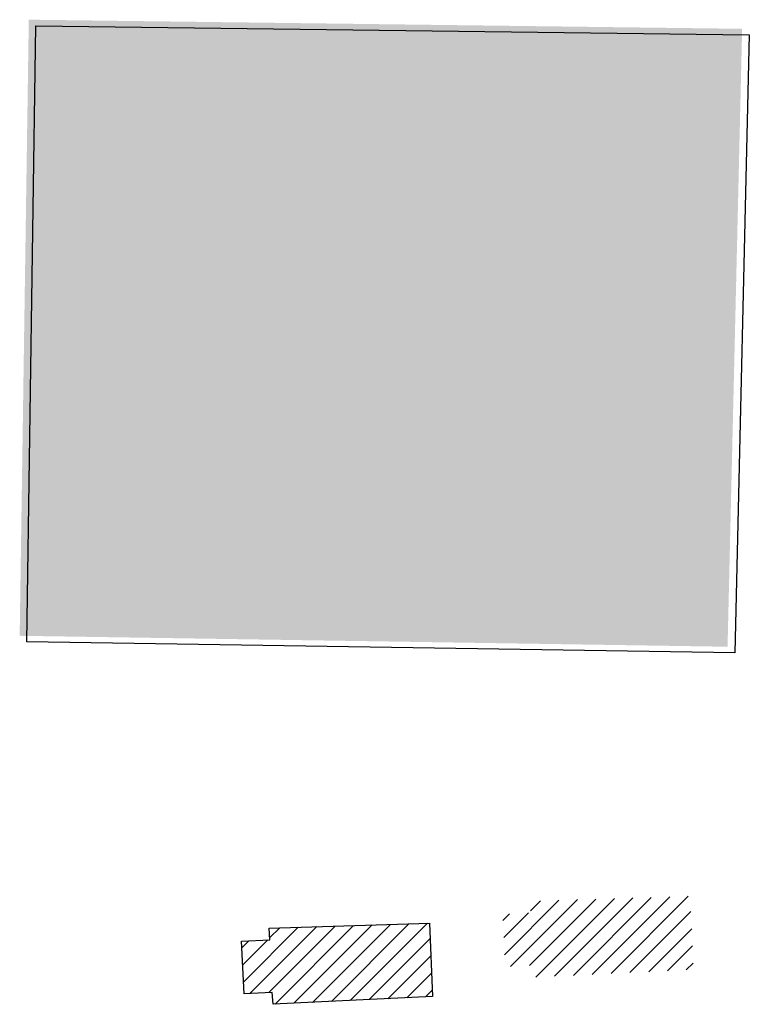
# Model space of a CAD drawing. Header units: feet. Extents: x 1337942 to 1371443, y 457715 to 485384.
# Tile 10 of 14: x 1366076 to 1366436, y 461078 to 461564. Entities that reach past the tile are written whole.
import ezdxf

# ---------------------------------------------------------------- set-up
doc = ezdxf.new("R2010")
doc.units = ezdxf.units.FT
doc.header["$MEASUREMENT"] = 0
doc.linetypes.add('OhDOT_USTN2', pattern=[0.11, 0.069, -0.041])
for name, color, linetype in [('BD_X_Building', 130, 'Continuous'), ('BD_X_Canopy', 2, 'OhDOT_USTN2'), ('BD_X_Hatch', 247, 'Continuous')]:
    doc.layers.add(name, color=color, linetype=linetype)

msp = doc.modelspace()

# ---------------------------------------------------------------- hatches: boundary and pattern name
at = {"layer": 'BD_X_Canopy'}
h = msp.add_hatch(color=255, dxfattribs=at)
h.dxf.hatch_style = 1
h.paths.add_polyline_path([(1366075.526, 461260.09), (1366080.023, 461563.968), (1366432.174, 461559.473), (1366424.978, 461254.696)])
at = {"layer": 'BD_X_Hatch'}
h = msp.add_hatch(dxfattribs=at)
h.set_pattern_fill('ANSI31', color=256, scale=50)
h.set_pattern_definition([(45, (-125898.191, 236007.402), (-4.419417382, 4.419417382), [])])
h.paths.add_polyline_path([(1366327.406, 461129.251), (1366406.628, 461131.641), (1366408.057, 461095.473), (1366329.496, 461091.666), (1366328.956, 461097.541), (1366315.202, 461096.792), (1366313.892, 461122.791), (1366327.74, 461123.539)])
h = msp.add_hatch(dxfattribs=at)
h.set_pattern_fill('ANSI31', color=256, scale=50)
h.paths.add_polyline_path([(1366277.842, 461118.311), (1366198.619, 461115.921), (1366198.953, 461110.209), (1366185.105, 461109.461), (1366186.415, 461083.463), (1366200.169, 461084.211), (1366200.71, 461078.336), (1366279.27, 461082.143)])

# ---------------------------------------------------------------- linework, layer by layer
at = {"layer": 'BD_X_Building', "elevation": 824.203, "flags": 128}
for points in [[(1366079.074, 461257.079), (1366083.571, 461560.957), (1366435.722, 461556.462), (1366428.526, 461251.685)], [(1366198.619, 461115.921), (1366277.842, 461118.311), (1366279.27, 461082.143), (1366200.71, 461078.336), (1366200.169, 461084.211), (1366186.415, 461083.463), (1366185.105, 461109.461), (1366198.953, 461110.209)]]:
    msp.add_lwpolyline(points, close=True, dxfattribs=at)

doc.saveas('drawing.dxf')
